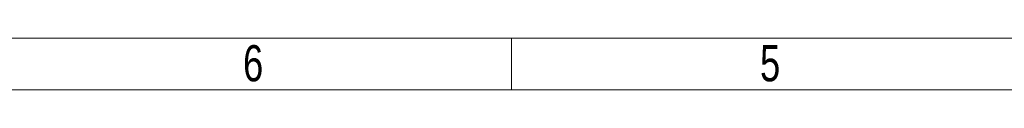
# Model space of a CAD drawing. Header units: millimetres. Extents: x 171540 to 202986, y -160244 to -137782.
# Tile 2 of 12: x 187396 to 192613, y -160244 to -159970. Entities that reach past the tile are written whole.
import ezdxf

# ---------------------------------------------------------------- set-up
doc = ezdxf.new("R2010")
doc.units = ezdxf.units.MM
doc.header["$LTSCALE"] = 0.25
doc.styles.add('SLDTEXTSTYLE3', font='TXT', dxfattribs={"width": 0.75})

# ---------------------------------------------------------------- blocks, each defined once
blk = doc.blocks.new('cajetin')
at = {"color": 7, "linetype": 'Continuous', "lineweight": 18}
for p, q in [((853.5, 7.5), (7.5, 7.5)), ((505.5, 7.5), (505.5, 0)), ((861, 0), (0, 0))]:
    blk.add_line(p, q, dxfattribs=at)
at = {"color": 7, "linetype": 'Continuous', "lineweight": 0, "char_height": 5.25, "attachment_point": 2, "style": 'SLDTEXTSTYLE3'}
for s, insert in [('6', (468.01, 6.49)), ('5', (543.01, 6.49))]:
    blk.add_mtext(s, dxfattribs=dict(at, insert=insert))

msp = doc.modelspace()

# ---------------------------------------------------------------- block references
at = {"xscale": 36.5234375, "yscale": 36.5234375, "zscale": 36.5234375}
msp.add_blockref('cajetin', (171539.8, -160244.4), dxfattribs=at)

doc.saveas('drawing.dxf')
